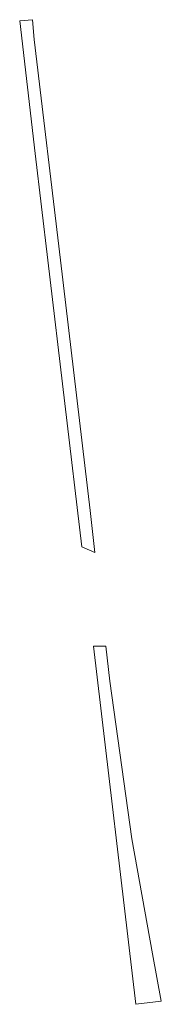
# Model space of a CAD drawing. Extents: x 211930 to 222589, y 569015 to 577578.
# Tile 10 of 95: x 212674 to 212684, y 572450 to 572516. Entities that reach past the tile are written whole.
import ezdxf

# ---------------------------------------------------------------- set-up
doc = ezdxf.new("R2010")
doc.units = 0
doc.layers.add('016 Alles planjaar 2023', color=72, linetype='Continuous', lineweight=20, true_color=0x1e90ff)

msp = doc.modelspace()

# ---------------------------------------------------------------- hatches: boundary and pattern name
at = {"layer": '016 Alles planjaar 2023', "true_color": 0x1e90ff}
h = msp.add_hatch(dxfattribs=at)
h.set_pattern_fill('DQ_CLEAR', color=72, style=0)
h.set_pattern_definition([])
h.paths.add_polyline_path([(212675.295, 572516.307), (212674.423, 572516.221), (212675.47, 572507.23), (212676.33, 572500), (212678.621, 572480.565), (212679.517, 572480.193), (212679.19, 572483.04), (212677.19, 572500), (212675.41, 572514.97), (212675.295, 572516.307)])
h = msp.add_hatch(dxfattribs=at)
h.set_pattern_fill('DQ_CLEAR', color=72, style=0)
h.set_pattern_definition([])
h.paths.add_polyline_path([(212680.246, 572473.85), (212679.413, 572473.85), (212682.277, 572449.561), (212684.006, 572449.782), (212683.41, 572452.99), (212682.01, 572460.78), (212680.52, 572471.47), (212680.246, 572473.85)])

# ---------------------------------------------------------------- linework, layer by layer
at = {"layer": '016 Alles planjaar 2023', "color": 14, "true_color": 0x004000}
for points in [[(212675.295, 572516.307), (212674.423, 572516.221), (212675.47, 572507.23), (212676.33, 572500), (212678.621, 572480.565), (212679.517, 572480.193), (212679.19, 572483.04), (212677.19, 572500), (212675.41, 572514.97), (212675.295, 572516.307)], [(212680.246, 572473.85), (212679.413, 572473.85), (212682.277, 572449.561), (212684.006, 572449.782), (212683.41, 572452.99), (212682.01, 572460.78), (212680.52, 572471.47), (212680.246, 572473.85)]]:
    msp.add_lwpolyline(points, close=True, dxfattribs=at)

doc.saveas('drawing.dxf')
